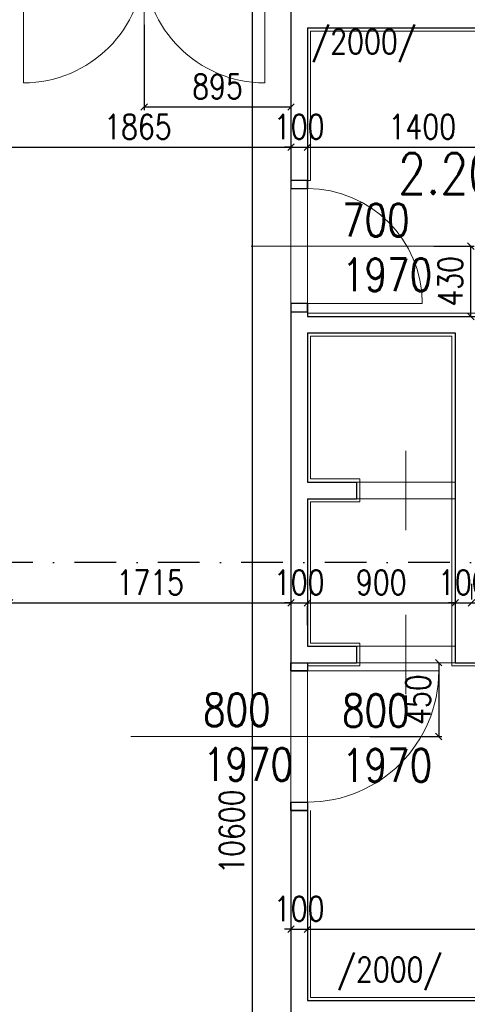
# Model space of a CAD drawing. Header units: millimetres. Extents: x -238874 to 551972, y -298952 to 658415.
# Tile 204 of 256: x 22465 to 25192, y 166528 to 172531. Entities that reach past the tile are written whole.
import ezdxf

# ---------------------------------------------------------------- set-up
doc = ezdxf.new("R2010")
doc.units = ezdxf.units.MM
doc.header["$LTSCALE"] = 20
doc.linetypes.add('ČERCHOVANÁ', pattern=[25.4, 12.7, -6.35, 0, -6.35])
for name, color, linetype in [('CZ', 255, 'Continuous'), ('KOTY', 8, 'Continuous'), ('OSYSTAVBA', 101, 'ČERCHOVANÁ'), ('ZDP', 50, 'Continuous')]:
    doc.layers.add(name, color=color, linetype=linetype)
doc.layers.add('PRUCHODY', color=7, linetype='Continuous', lineweight=18)
doc.styles.add('SIMPLEX', font='SIMPLEX.shx', dxfattribs={"width": 0.8, "bigfont": 'CAD13.shx'})
doc.styles.get("Standard").update_dxf_attribs({"font": 'simplex.shx', "width": 0.8})
doc.dimstyles.new('CKA', dxfattribs={"dimtxt": 200, "dimasz": 40, "dimexe": 20, "dimexo": 0.2, "dimgap": 50, "dimtad": 1, "dimdec": 0, "dimrnd": 1, "dimzin": 0, "dimdsep": 46, "dimtxsty": 'Standard', "dimblk1": 'OBLIQUE', "dimblk2": 'OBLIQUE', "dimsah": 1, "dimcen": 0.09, "dimclrd": 253, "dimclre": 253, "dimclrt": 253, "dimadec": 0, "dimazin": 0, "dimtfac": 1, "dimtdec": 0, "dimtix": 1, "dimtmove": 2, "dimatfit": 3, "dimfxl": 1, "dimtolj": 1, "dimtzin": 0, "dimarcsym": 0})

# ---------------------------------------------------------------- blocks, each defined once
blk = doc.blocks.new('_OBLIQUE')
at = {"color": 0, "linetype": 'ByBlock'}
blk.add_line((-0.5, -0.5), (0.5, 0.5), dxfattribs=at)
blk = doc.blocks.new('*D1473')
at = {"layer": 'DEFPOINTS', "color": 0, "transparency": 16777216}
for p in [(23882.3, 172880.9), (23882.3, 162280.9), (24118, 162280.9)]:
    blk.add_point(p, dxfattribs=at)
at = {"layer": 'KOTY', "lineweight": -2, "transparency": 16777216}
for p, q in [((23882.3, 172880.9), (23882.3, 162280.9)), ((23737.2, 162280.9), (23862.3, 162280.9))]:
    blk.add_line(p, q, dxfattribs=at)
at = {"layer": 'KOTY', "lineweight": -2, "transparency": 16777216, "xscale": 40, "yscale": 40, "zscale": 40}
for p, rotation in [((23882.3, 172880.9), 90), ((23882.3, 162280.9), 270)]:
    blk.add_blockref('_OBLIQUE', p, dxfattribs=dict(at, rotation=rotation))
at = {"layer": 'KOTY', "transparency": 16777216, "insert": (23757.3, 167580.9), "char_height": 150, "attachment_point": 5, "rotation": 90, "style": 'SIMPLEX'}
blk.add_mtext('\\A1;10600', dxfattribs=at)
blk = doc.blocks.new('*D1524')
at = {"layer": 'DEFPOINTS', "color": 0, "transparency": 16777216}
for p in [(22403, 168975.3), (24118, 168975.3), (24118, 168879.7)]:
    blk.add_point(p, dxfattribs=at)
at = {"layer": 'KOTY', "lineweight": -2, "transparency": 16777216}
for p, q in [((24118, 169260.5), (24118, 168995.3)), ((22403, 168975.3), (24118, 168975.3))]:
    blk.add_line(p, q, dxfattribs=at)
at = {"layer": 'KOTY', "lineweight": -2, "transparency": 16777216, "xscale": 40, "yscale": 40, "zscale": 40, "rotation": 180}
blk.add_blockref('_OBLIQUE', (22403, 168975.3), dxfattribs=at)
at = {"layer": 'KOTY', "lineweight": -2, "transparency": 16777216, "xscale": 40, "yscale": 40, "zscale": 40}
blk.add_blockref('_OBLIQUE', (24118, 168975.3), dxfattribs=at)
at = {"layer": 'KOTY', "transparency": 16777216, "insert": (23260.5, 169100.3), "char_height": 150, "attachment_point": 5, "style": 'SIMPLEX'}
blk.add_mtext('\\A1;1715', dxfattribs=at)
blk = doc.blocks.new('*D1525')
at = {"layer": 'DEFPOINTS', "color": 0, "transparency": 16777216}
for p in [(22253, 171753.3), (24118, 171753.3), (24118, 171550.9)]:
    blk.add_point(p, dxfattribs=at)
at = {"layer": 'KOTY', "lineweight": -2, "transparency": 16777216}
for p, q in [((24118, 171931.6), (24118, 171773.3)), ((22253, 171753.3), (24118, 171753.3))]:
    blk.add_line(p, q, dxfattribs=at)
at = {"layer": 'KOTY', "lineweight": -2, "transparency": 16777216, "xscale": 40, "yscale": 40, "zscale": 40, "rotation": 180}
blk.add_blockref('_OBLIQUE', (22253, 171753.3), dxfattribs=at)
at = {"layer": 'KOTY', "lineweight": -2, "transparency": 16777216, "xscale": 40, "yscale": 40, "zscale": 40}
blk.add_blockref('_OBLIQUE', (24118, 171753.3), dxfattribs=at)
at = {"layer": 'KOTY', "transparency": 16777216, "insert": (23185.5, 171878.3), "char_height": 150, "attachment_point": 5, "style": 'SIMPLEX'}
blk.add_mtext('\\A1;1865', dxfattribs=at)
blk = doc.blocks.new('*D1711')
at = {"layer": 'DEFPOINTS', "color": 0, "transparency": 16777216}
for p in [(24218, 168610.9), (24218, 168160.9), (25018, 168160.9)]:
    blk.add_point(p, dxfattribs=at)
at = {"layer": 'KOTY', "lineweight": -2, "transparency": 16777216}
for p, q in [((25018, 168610.9), (25018, 168160.9)), ((24598.7, 168160.9), (25038, 168160.9))]:
    blk.add_line(p, q, dxfattribs=at)
at = {"layer": 'KOTY', "lineweight": -2, "transparency": 16777216, "xscale": 40, "yscale": 40, "zscale": 40}
for p, rotation in [((25018, 168610.9), 90), ((25018, 168160.9), 270)]:
    blk.add_blockref('_OBLIQUE', p, dxfattribs=dict(at, rotation=rotation))
at = {"layer": 'KOTY', "transparency": 16777216, "insert": (24893, 168385.9), "char_height": 150, "attachment_point": 5, "rotation": 90, "style": 'SIMPLEX'}
blk.add_mtext('\\A1;450', dxfattribs=at)
blk = doc.blocks.new('*D1720')
at = {"layer": 'DEFPOINTS', "color": 0, "transparency": 16777216}
for p in [(24218, 167580.9), (27118, 166986), (27118, 166550.9)]:
    blk.add_point(p, dxfattribs=at)
at = {"layer": 'KOTY', "lineweight": -2, "transparency": 16777216}
for p, q in [((27118, 166931.6), (27118, 167006)), ((24218, 166986), (27118, 166986))]:
    blk.add_line(p, q, dxfattribs=at)
at = {"layer": 'KOTY', "lineweight": -2, "transparency": 16777216, "xscale": 40, "yscale": 40, "zscale": 40, "rotation": 180}
blk.add_blockref('_OBLIQUE', (24218, 166986), dxfattribs=at)
at = {"layer": 'KOTY', "lineweight": -2, "transparency": 16777216, "xscale": 40, "yscale": 40, "zscale": 40}
blk.add_blockref('_OBLIQUE', (27118, 166986), dxfattribs=at)
at = {"layer": 'KOTY', "transparency": 16777216, "insert": (25668, 167111), "char_height": 150, "attachment_point": 5, "style": 'SIMPLEX'}
blk.add_mtext('\\A1;2900', dxfattribs=at)
blk = doc.blocks.new('*D1722')
at = {"layer": 'DEFPOINTS', "color": 0, "transparency": 16777216}
for p in [(24118, 167580.9), (24218, 167580.9), (24218, 166986)]:
    blk.add_point(p, dxfattribs=at)
at = {"layer": 'KOTY', "lineweight": -2, "transparency": 16777216}
for p, q in [((24218, 167200.1), (24218, 166966)), ((24118, 166986), (24078, 166986)), ((24118, 166986), (24218, 166986)), ((24218, 166986), (24258, 166986))]:
    blk.add_line(p, q, dxfattribs=at)
at = {"layer": 'KOTY', "lineweight": -2, "transparency": 16777216, "xscale": 40, "yscale": 40, "zscale": 40}
blk.add_blockref('_OBLIQUE', (24118, 166986), dxfattribs=at)
at = {"layer": 'KOTY', "lineweight": -2, "transparency": 16777216, "xscale": 40, "yscale": 40, "zscale": 40, "rotation": 180}
blk.add_blockref('_OBLIQUE', (24218, 166986), dxfattribs=at)
at = {"layer": 'KOTY', "transparency": 16777216, "insert": (24168, 167111), "char_height": 150, "attachment_point": 5, "style": 'SIMPLEX'}
blk.add_mtext('\\A1;100', dxfattribs=at)
blk = doc.blocks.new('*D1738')
at = {"layer": 'DEFPOINTS', "color": 0, "transparency": 16777216}
for p in [(24607.6, 171150.9), (25213.8, 171150.9), (24607.6, 170720.9)]:
    blk.add_point(p, dxfattribs=at)
at = {"layer": 'KOTY', "lineweight": -2, "transparency": 16777216}
for p, q in [((24988.4, 171150.9), (25233.8, 171150.9)), ((25213.8, 170720.9), (25213.8, 171150.9))]:
    blk.add_line(p, q, dxfattribs=at)
at = {"layer": 'KOTY', "lineweight": -2, "transparency": 16777216, "xscale": 40, "yscale": 40, "zscale": 40}
for p, rotation in [((25213.8, 171150.9), 90), ((25213.8, 170720.9), 270)]:
    blk.add_blockref('_OBLIQUE', p, dxfattribs=dict(at, rotation=rotation))
at = {"layer": 'KOTY', "transparency": 16777216, "insert": (25088.8, 170935.9), "char_height": 150, "attachment_point": 5, "rotation": 90, "style": 'SIMPLEX'}
blk.add_mtext('\\A1;430', dxfattribs=at)
blk = doc.blocks.new('*D1739')
at = {"layer": 'DEFPOINTS', "color": 0, "transparency": 16777216}
for p in [(24118, 169220.9), (24218, 169220.9), (24218, 168975.3)]:
    blk.add_point(p, dxfattribs=at)
at = {"layer": 'KOTY', "lineweight": -2, "transparency": 16777216}
for p, q in [((24118, 168975.3), (24078, 168975.3)), ((24118, 168975.3), (24218, 168975.3)), ((24218, 168975.3), (24258, 168975.3)), ((24218, 168840.1), (24218, 168955.3))]:
    blk.add_line(p, q, dxfattribs=at)
at = {"layer": 'KOTY', "lineweight": -2, "transparency": 16777216, "xscale": 40, "yscale": 40, "zscale": 40}
blk.add_blockref('_OBLIQUE', (24118, 168975.3), dxfattribs=at)
at = {"layer": 'KOTY', "lineweight": -2, "transparency": 16777216, "xscale": 40, "yscale": 40, "zscale": 40, "rotation": 180}
blk.add_blockref('_OBLIQUE', (24218, 168975.3), dxfattribs=at)
at = {"layer": 'KOTY', "transparency": 16777216, "insert": (24168, 169100.3), "char_height": 150, "attachment_point": 5, "style": 'SIMPLEX'}
blk.add_mtext('\\A1;100', dxfattribs=at)
blk = doc.blocks.new('*D1740')
at = {"layer": 'DEFPOINTS', "color": 0, "transparency": 16777216}
for p in [(24218, 169220.9), (25118, 168975.3), (25118, 168710.9)]:
    blk.add_point(p, dxfattribs=at)
at = {"layer": 'KOTY', "lineweight": -2, "transparency": 16777216}
for p, q in [((25118, 169091.6), (25118, 168995.3)), ((24218, 168975.3), (25118, 168975.3))]:
    blk.add_line(p, q, dxfattribs=at)
at = {"layer": 'KOTY', "lineweight": -2, "transparency": 16777216, "xscale": 40, "yscale": 40, "zscale": 40, "rotation": 180}
blk.add_blockref('_OBLIQUE', (24218, 168975.3), dxfattribs=at)
at = {"layer": 'KOTY', "lineweight": -2, "transparency": 16777216, "xscale": 40, "yscale": 40, "zscale": 40}
blk.add_blockref('_OBLIQUE', (25118, 168975.3), dxfattribs=at)
at = {"layer": 'KOTY', "transparency": 16777216, "insert": (24668, 169100.3), "char_height": 150, "attachment_point": 5, "style": 'SIMPLEX'}
blk.add_mtext('\\A1;900', dxfattribs=at)
blk = doc.blocks.new('*D1741')
at = {"layer": 'DEFPOINTS', "color": 0, "transparency": 16777216}
for p in [(25218, 168975.3), (25118, 168710.9), (25218, 168710.9)]:
    blk.add_point(p, dxfattribs=at)
at = {"layer": 'KOTY', "lineweight": -2, "transparency": 16777216}
for p, q in [((25218, 169091.6), (25218, 168995.3)), ((25118, 168975.3), (25078, 168975.3)), ((25118, 168975.3), (25218, 168975.3)), ((25218, 168975.3), (25258, 168975.3))]:
    blk.add_line(p, q, dxfattribs=at)
at = {"layer": 'KOTY', "lineweight": -2, "transparency": 16777216, "xscale": 40, "yscale": 40, "zscale": 40}
blk.add_blockref('_OBLIQUE', (25118, 168975.3), dxfattribs=at)
at = {"layer": 'KOTY', "lineweight": -2, "transparency": 16777216, "xscale": 40, "yscale": 40, "zscale": 40, "rotation": 180}
blk.add_blockref('_OBLIQUE', (25218, 168975.3), dxfattribs=at)
at = {"layer": 'KOTY', "transparency": 16777216, "insert": (25168, 169100.3), "char_height": 150, "attachment_point": 5, "style": 'SIMPLEX'}
blk.add_mtext('\\A1;100', dxfattribs=at)
blk = doc.blocks.new('*D1743')
at = {"layer": 'DEFPOINTS', "color": 0, "transparency": 16777216}
for p in [(24218, 171753.3), (24118, 171550.9), (24218, 171550.9)]:
    blk.add_point(p, dxfattribs=at)
at = {"layer": 'KOTY', "lineweight": -2, "transparency": 16777216}
for p, q in [((24218, 171931.6), (24218, 171773.3)), ((24118, 171753.3), (24078, 171753.3)), ((24118, 171753.3), (24218, 171753.3)), ((24218, 171753.3), (24258, 171753.3))]:
    blk.add_line(p, q, dxfattribs=at)
at = {"layer": 'KOTY', "lineweight": -2, "transparency": 16777216, "xscale": 40, "yscale": 40, "zscale": 40}
blk.add_blockref('_OBLIQUE', (24118, 171753.3), dxfattribs=at)
at = {"layer": 'KOTY', "lineweight": -2, "transparency": 16777216, "xscale": 40, "yscale": 40, "zscale": 40, "rotation": 180}
blk.add_blockref('_OBLIQUE', (24218, 171753.3), dxfattribs=at)
at = {"layer": 'KOTY', "transparency": 16777216, "insert": (24168, 171878.3), "char_height": 150, "attachment_point": 5, "style": 'SIMPLEX'}
blk.add_mtext('\\A1;100', dxfattribs=at)
blk = doc.blocks.new('*D1744')
at = {"layer": 'DEFPOINTS', "color": 0, "transparency": 16777216}
for p in [(25618, 171770.9), (25618, 171753.3), (24218, 171550.9)]:
    blk.add_point(p, dxfattribs=at)
at = {"layer": 'KOTY', "lineweight": -2, "transparency": 16777216}
for p, q in [((24218, 171753.3), (25618, 171753.3)), ((25618, 171390.1), (25618, 171733.3))]:
    blk.add_line(p, q, dxfattribs=at)
at = {"layer": 'KOTY', "lineweight": -2, "transparency": 16777216, "xscale": 40, "yscale": 40, "zscale": 40, "rotation": 180}
blk.add_blockref('_OBLIQUE', (24218, 171753.3), dxfattribs=at)
at = {"layer": 'KOTY', "lineweight": -2, "transparency": 16777216, "xscale": 40, "yscale": 40, "zscale": 40}
blk.add_blockref('_OBLIQUE', (25618, 171753.3), dxfattribs=at)
at = {"layer": 'KOTY', "transparency": 16777216, "insert": (24918, 171878.3), "char_height": 150, "attachment_point": 5, "style": 'SIMPLEX'}
blk.add_mtext('\\A1;1400', dxfattribs=at)
blk = doc.blocks.new('*D1747')
at = {"layer": 'DEFPOINTS', "color": 0, "transparency": 16777216}
for p in [(23223, 172880.9), (24118, 172880.9), (23223, 171998.6)]:
    blk.add_point(p, dxfattribs=at)
at = {"layer": 'KOTY', "lineweight": -2, "transparency": 16777216}
for p, q in [((23223, 172500.1), (23223, 171978.6)), ((24118, 171998.6), (23223, 171998.6))]:
    blk.add_line(p, q, dxfattribs=at)
at = {"layer": 'KOTY', "lineweight": -2, "transparency": 16777216, "xscale": 40, "yscale": 40, "zscale": 40, "rotation": 180}
blk.add_blockref('_OBLIQUE', (23223, 171998.6), dxfattribs=at)
at = {"layer": 'KOTY', "lineweight": -2, "transparency": 16777216, "xscale": 40, "yscale": 40, "zscale": 40}
blk.add_blockref('_OBLIQUE', (24118, 171998.6), dxfattribs=at)
at = {"layer": 'KOTY', "transparency": 16777216, "insert": (23670.5, 172123.6), "char_height": 150, "attachment_point": 5, "style": 'SIMPLEX'}
blk.add_mtext('\\A1;895', dxfattribs=at)

msp = doc.modelspace()

# ---------------------------------------------------------------- linework, layer by layer
at = {"layer": 'OSYSTAVBA', "linetype": 'ČERCHOVANÁ'}
msp.add_line((27117.962, 169220.863), (17387.962, 169220.863), dxfattribs=at)
at = {"layer": 'PRUCHODY'}
for p, q in [((23222.962, 171998.613), (23222.962, 173256.64)), ((22487.962, 172145.863), (22487.962, 172880.863)), ((23957.962, 172145.863), (23957.962, 172880.863)), ((24237.962, 172460.863), (25597.962, 172460.863)), ((24237.962, 172460.863), (24237.962, 171550.863)), ((24617.962, 172480.863), (25617.962, 172480.863)), ((24117.962, 171550.863), (24237.962, 171550.863)), ((24117.962, 171500.863), (24117.962, 170800.863)), ((24117.962, 171500.863), (24217.962, 171500.863)), ((24217.962, 170800.863), (24217.962, 171500.863)), ((23875.873, 171150.863), (25186.313, 171150.863)), ((24117.962, 170800.863), (24217.962, 170800.863)), ((24217.962, 170800.863), (24917.962, 170800.863)), ((24117.962, 170750.863), (24217.962, 170750.863)), ((24217.962, 170740.863), (25617.962, 170740.863)), ((24237.962, 170600.863), (25097.962, 170600.863)), ((24237.962, 170600.863), (24237.962, 169730.863)), ((25097.962, 170600.863), (25097.962, 168590.863)), ((24817.962, 169419.165), (24817.962, 169902.561)), ((24237.962, 169730.863), (24537.962, 169730.863)), ((24517.962, 169710.863), (25117.962, 169710.863)), ((24537.962, 169730.863), (24537.962, 169590.863)), ((25117.962, 169710.863), (25117.962, 169610.863)), ((24237.962, 169590.863), (24537.962, 169590.863)), ((24237.962, 169590.863), (24237.962, 168730.863)), ((24517.962, 169610.863), (25117.962, 169610.863)), ((24817.962, 168419.165), (24817.962, 168902.561)), ((24237.962, 168730.863), (24537.962, 168730.863)), ((24537.962, 168730.863), (24537.962, 168590.863)), ((24517.962, 168710.863), (25117.962, 168710.863)), ((24517.962, 168610.863), (25117.962, 168610.863)), ((24117.962, 168560.863), (24117.962, 167760.863)), ((24117.962, 168560.863), (24817.962, 168560.863)), ((24117.962, 168560.863), (25017.962, 168560.863)), ((24217.962, 168590.863), (24537.962, 168590.863)), ((24217.962, 167760.863), (24217.962, 168560.863)), ((25097.962, 168590.863), (25517.962, 168590.863)), ((23142.962, 168160.863), (25017.962, 168160.863)), ((23490.739, 168160.863), (24838.196, 168160.863)), ((24237.962, 166570.863), (24237.962, 167710.863)), ((24237.962, 166570.863), (27097.962, 166570.863))]:
    msp.add_line(p, q, dxfattribs=at)
for centre, radius, start, end in [((22487.962, 172880.863), 735, 270, 0), ((23957.962, 172880.863), 735, 180, 270), ((24217.962, 170800.863), 700, 0, 90), ((24217.962, 168560.863), 800, 270, 0)]:
    msp.add_arc(centre, radius, start, end, dxfattribs=at)
at = {"layer": 'ZDP'}
for p, q in [((24117.962, 172880.863), (24117.962, 171500.863)), ((24217.962, 172480.863), (24217.962, 171500.863)), ((24217.962, 172480.863), (25617.962, 172480.863)), ((24117.962, 170800.863), (24117.962, 168560.863)), ((24217.962, 170800.863), (24217.962, 170720.863)), ((24217.962, 170720.863), (25617.962, 170720.863)), ((24217.962, 170620.863), (25117.962, 170620.863)), ((24217.962, 170620.863), (24217.962, 169710.863)), ((25117.962, 170620.863), (25117.962, 168710.863)), ((24217.962, 169710.863), (24517.962, 169710.863)), ((24517.962, 169710.863), (24517.962, 169610.863)), ((24217.962, 169610.863), (24517.962, 169610.863)), ((24217.962, 169610.863), (24217.962, 168710.863)), ((24217.962, 168710.863), (24517.962, 168710.863)), ((24517.962, 168710.863), (24517.962, 168610.863)), ((25117.962, 168710.863), (25117.962, 168610.863)), ((24117.962, 168610.863), (24217.962, 168610.863)), ((24217.962, 168610.863), (24517.962, 168610.863)), ((24217.962, 168610.863), (24217.962, 168560.863)), ((25117.962, 168610.863), (25497.962, 168610.863)), ((24117.962, 168560.863), (24217.962, 168560.863)), ((24117.962, 168560.863), (24217.962, 168560.863)), ((24117.962, 167760.863), (24217.962, 167760.863)), ((24117.962, 167760.863), (24217.962, 167760.863)), ((24117.962, 167760.863), (24117.962, 165240.863)), ((24117.962, 167710.863), (24217.962, 167710.863)), ((24117.962, 167710.863), (24217.962, 167710.863)), ((24217.962, 167760.863), (24217.962, 166550.863)), ((24217.962, 166550.863), (27117.962, 166550.863))]:
    msp.add_line(p, q, dxfattribs=at)
for points in [[(24117.962, 171500.863), (24217.962, 171500.863), (24217.962, 171550.863), (24117.962, 171550.863)], [(24117.962, 170750.863), (24217.962, 170750.863), (24217.962, 170800.863), (24117.962, 170800.863)], [(24117.962, 168610.863), (24217.962, 168610.863), (24217.962, 168560.863), (24117.962, 168560.863)], [(24117.962, 167760.863), (24217.962, 167760.863), (24217.962, 167710.863), (24117.962, 167710.863)]]:
    msp.add_lwpolyline(points, close=True, dxfattribs=at)

# ---------------------------------------------------------------- texts
at = {"layer": 'CZ', "color": 7, "attachment_point": 1}
for s, insert, char_height, width in [('/2000/', (24244.077, 172472.636), 150, 779.2), ('2.20.', (24770.034, 171717.333), 250, 971.4), ('700\\P1970', (24429.396, 171408.911), 200, 921.6), ('800\\P1970', (24429.396, 168418.911), 200, 921.6), ('/2000/', (24400.786, 166814.976), 150, 779.2)]:
    msp.add_mtext(s, dxfattribs=dict(at, insert=insert, char_height=char_height, width=width))
at = {"layer": 'KOTY', "insert": (23582.447, 167890.573), "char_height": 200, "width": 921.6, "attachment_point": 7}
msp.add_mtext('800\\P1970', dxfattribs=at)

# ---------------------------------------------------------------- dimensions: what is measured, and where the dimension line sits
at = {"layer": 'KOTY'}
for base, p1, p2, angle, text, picture, middle in [((23222.962, 171998.613), (24117.962, 172880.863), (23222.962, 172880.863), 180, '895', '*D1747', (23670.462, 172123.613)), ((23882.275, 162280.863), (23882.275, 172880.863), (24117.962, 162280.863), 270, '10600', '*D1473', (23757.275, 167580.863)), ((25213.819, 171150.863), (24607.601, 170720.863), (24607.601, 171150.863), 270, '430', '*D1738', (25088.819, 170935.863)), ((24117.962, 168975.274), (22402.962, 168975.274), (24117.962, 168879.686), 180, '1715', '*D1524', (23260.462, 169100.274)), ((24217.962, 168975.274), (24117.962, 169220.863), (24217.962, 169220.863), 180, '100', '*D1739', (24167.962, 169100.274)), ((25117.962, 168975.274), (24217.962, 169220.863), (25117.962, 168710.863), 180, '900', '*D1740', (24667.962, 169100.274)), ((25217.962, 168975.274), (25117.962, 168710.863), (25217.962, 168710.863), 180, '100', '*D1741', (25167.962, 169100.274)), ((25017.962, 168160.863), (24217.962, 168610.863), (24217.962, 168160.863), 270, '450', '*D1711', (24892.962, 168385.863)), ((24217.962, 166986.033), (24117.962, 167580.863), (24217.962, 167580.863), 180, '100', '*D1722', (24167.962, 167111.033)), ((27117.962, 166986.033), (24217.962, 167580.863), (27117.962, 166550.863), 180, '2900', '*D1720', (25667.962, 167111.033))]:
    dim = msp.add_linear_dim(base=base, p1=p1, p2=p2, angle=angle, text=text, dimstyle='CKA', override={"dimtxt": 150, "dimexo": 380.774374, "dimtxsty": 'SIMPLEX', "dimse1": 1, "dimclrd": 256, "dimclre": 256, "dimclrt": 256}, dxfattribs=at)
    dim.commit()
    dim.dimension.update_dxf_attribs({"geometry": picture, "text_midpoint": middle})
for base, p1, p2, text, picture, middle in [((24117.962, 171753.287), (22252.962, 171753.287), (24117.962, 171550.863), '1865', '*D1525', (23185.462, 171878.287)), ((24217.962, 171753.287), (24117.962, 171550.863), (24217.962, 171550.863), '100', '*D1743', (24167.962, 171878.287)), ((25617.962, 171753.287), (24217.962, 171550.863), (25617.962, 171770.863), '1400', '*D1744', (24917.962, 171878.287))]:
    dim = msp.add_linear_dim(base=base, p1=p1, p2=p2, text=text, dimstyle='CKA', override={"dimtxt": 150, "dimexo": 380.774374, "dimtxsty": 'SIMPLEX', "dimse1": 1, "dimclrd": 256, "dimclre": 256, "dimclrt": 256}, dxfattribs=at)
    dim.commit()
    dim.dimension.update_dxf_attribs({"geometry": picture, "text_midpoint": middle})

doc.saveas('drawing.dxf')
